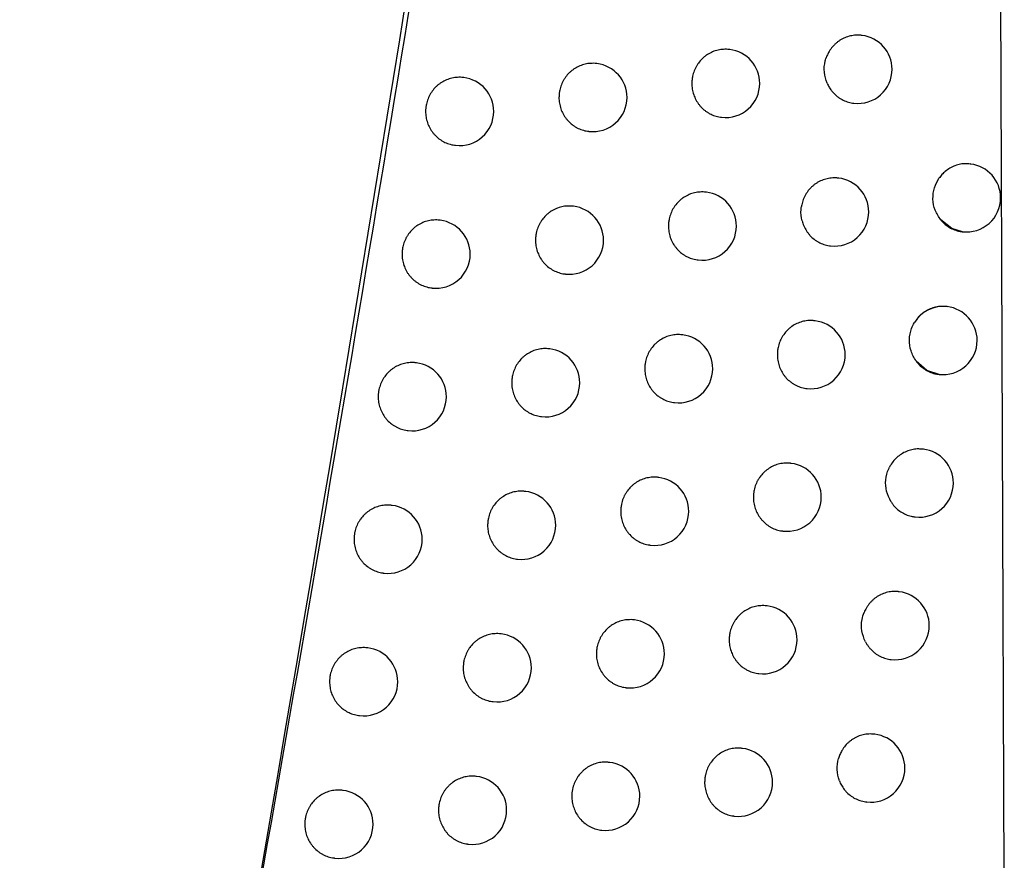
# Model space of a CAD drawing. Header units: millimetres. Extents: x -0.66 to 0.91, y -0.4 to 0.64.
# Tile 37 of 241: x -0.1185 to -0.1041, y 0.0626 to 0.075. Entities that reach past the tile are written whole.
import ezdxf

# ---------------------------------------------------------------- set-up
doc = ezdxf.new("R2010")
doc.units = ezdxf.units.MM
doc.layers.add('FORMAT', color=7, linetype='Continuous')

msp = doc.modelspace()

# ---------------------------------------------------------------- linework, layer by layer
at = {"layer": 'FORMAT', "color": 7, "linetype": 'Continuous', "lineweight": 25}
for p, q in [((-0.104074, 0.062409), (-0.104163, 0.084479)), ((-0.106161, 0.074737), (-0.10617, 0.074738)), ((-0.1081, 0.07453), (-0.108109, 0.074531)), ((-0.110047, 0.074324), (-0.110055, 0.074325)), ((-0.112, 0.074119), (-0.112009, 0.07412)), ((-0.106286, 0.073745), (-0.10628, 0.073744)), ((-0.108226, 0.073538), (-0.108219, 0.073538)), ((-0.110172, 0.073332), (-0.110166, 0.073332)), ((-0.112126, 0.073127), (-0.112119, 0.073127)), ((-0.104568, 0.072853), (-0.104577, 0.072854)), ((-0.106502, 0.072645), (-0.106511, 0.072646)), ((-0.108443, 0.072438), (-0.108451, 0.072439)), ((-0.110391, 0.072233), (-0.110399, 0.072234)), ((-0.112346, 0.072028), (-0.112354, 0.072029)), ((-0.104693, 0.07186), (-0.104687, 0.07186)), ((-0.106627, 0.071653), (-0.106621, 0.071652)), ((-0.108568, 0.071446), (-0.108562, 0.071446)), ((-0.110516, 0.071241), (-0.11051, 0.07124)), ((-0.112471, 0.071036), (-0.112465, 0.071035)), ((-0.104912, 0.070761), (-0.104921, 0.070762)), ((-0.106848, 0.070554), (-0.106856, 0.070555)), ((-0.10879, 0.070347), (-0.108799, 0.070348)), ((-0.110739, 0.070142), (-0.110747, 0.070143)), ((-0.112695, 0.069937), (-0.112703, 0.069938)), ((-0.105037, 0.069769), (-0.105031, 0.069768)), ((-0.106973, 0.069562), (-0.106967, 0.069561)), ((-0.108916, 0.069355), (-0.108909, 0.069354)), ((-0.110865, 0.06915), (-0.110858, 0.069149)), ((-0.112821, 0.068945), (-0.112814, 0.068944)), ((-0.105261, 0.06867), (-0.10527, 0.068671)), ((-0.107198, 0.068463), (-0.107207, 0.068464)), ((-0.109142, 0.068257), (-0.10915, 0.068258)), ((-0.111092, 0.068051), (-0.1111, 0.068052)), ((-0.113049, 0.067847), (-0.113057, 0.067848)), ((-0.105386, 0.067678), (-0.10538, 0.067677)), ((-0.107323, 0.067471), (-0.107317, 0.06747)), ((-0.109267, 0.067265), (-0.109261, 0.067264)), ((-0.111218, 0.067059), (-0.111211, 0.067059)), ((-0.113175, 0.066855), (-0.113168, 0.066854)), ((-0.105615, 0.06658), (-0.105624, 0.066581)), ((-0.107553, 0.066373), (-0.107562, 0.066374)), ((-0.109498, 0.066167), (-0.109506, 0.066168)), ((-0.11145, 0.065962), (-0.111458, 0.065963)), ((-0.113408, 0.065757), (-0.113416, 0.065758)), ((-0.10574, 0.065588), (-0.105734, 0.065587)), ((-0.107678, 0.065381), (-0.107672, 0.065381)), ((-0.109624, 0.065175), (-0.109617, 0.065174)), ((-0.111575, 0.06497), (-0.111569, 0.064969)), ((-0.113534, 0.064765), (-0.113527, 0.064765)), ((-0.105973, 0.064491), (-0.105982, 0.064492)), ((-0.107913, 0.064284), (-0.107921, 0.064285)), ((-0.109859, 0.064078), (-0.109867, 0.064079)), ((-0.111812, 0.063873), (-0.11182, 0.063874)), ((-0.113771, 0.063669), (-0.113779, 0.06367)), ((-0.106098, 0.063499), (-0.106092, 0.063498)), ((-0.108038, 0.063292), (-0.108032, 0.063292)), ((-0.109984, 0.063086), (-0.109978, 0.063086)), ((-0.111937, 0.062881), (-0.111931, 0.06288)), ((-0.113897, 0.062677), (-0.11389, 0.062676))]:
    msp.add_line(p, q, dxfattribs=at)
at = {"layer": 'FORMAT', "color": 7, "linetype": 'Continuous', "lineweight": 25, "flags": 128}
for points in [[(-0.104687, 0.07186), (-0.104845, 0.071907), (-0.105005, 0.072032)], [(-0.105031, 0.069768), (-0.105211, 0.069826), (-0.105368, 0.069964)]]:
    msp.add_lwpolyline(points, dxfattribs=at)
at = {"layer": 'FORMAT', "color": 7, "linetype": 'Continuous', "lineweight": 25}
for centre, radius, start, end in [((-0.10622, 0.074241), 0.0005, 0, 83.1656), ((-0.10816, 0.074034), 0.0005, 0, 83.1656), ((-0.110106, 0.073828), 0.0005, 0, 83.1656), ((-0.10622, 0.074241), 0.0005, 263.1656, 0), ((-0.11206, 0.073623), 0.0005, 0, 83.1656), ((-0.10816, 0.074034), 0.0005, 263.1656, 0), ((-0.110106, 0.073828), 0.0005, 263.1656, 0), ((-0.11206, 0.073623), 0.0005, 263.1656, 0), ((-0.104628, 0.072356), 0.0005, 0, 83.1656), ((-0.106562, 0.072149), 0.0005, 0, 83.1656), ((-0.108502, 0.071942), 0.0005, 0, 83.1656), ((-0.104628, 0.072356), 0.0005, 263.1656, 0), ((-0.11045, 0.071736), 0.0005, 0, 83.1656), ((-0.106562, 0.072149), 0.0005, 263.1656, 0), ((-0.112405, 0.071531), 0.0005, 0, 83.1656), ((-0.108502, 0.071942), 0.0005, 263.1656, 0), ((-0.11045, 0.071736), 0.0005, 263.1656, 0), ((-0.112405, 0.071531), 0.0005, 263.1656, 0), ((-0.10497, 0.07027), 0.000494, 83.2948, 148.744), ((-0.104972, 0.070265), 0.0005, 0, 83.1656), ((-0.106907, 0.070057), 0.0005, 0, 83.1656), ((-0.10885, 0.069851), 0.0005, 0, 83.1656), ((-0.104972, 0.070265), 0.0005, 263.1656, 0), ((-0.110799, 0.069645), 0.0005, 0, 83.1656), ((-0.106907, 0.070057), 0.0005, 263.1656, 0), ((-0.112755, 0.06944), 0.0005, 0, 83.1656), ((-0.10885, 0.069851), 0.0005, 263.1656, 0), ((-0.110799, 0.069645), 0.0005, 263.1656, 0), ((-0.112755, 0.06944), 0.0005, 263.1656, 0), ((-0.105321, 0.068174), 0.0005, 0, 83.1656), ((-0.107258, 0.067967), 0.0005, 0, 83.1656), ((-0.109201, 0.06776), 0.0005, 0, 83.1656), ((-0.105321, 0.068174), 0.0005, 263.1656, 0), ((-0.111152, 0.067555), 0.0005, 0, 83.1656), ((-0.107258, 0.067967), 0.0005, 263.1656, 0), ((-0.113109, 0.06735), 0.0005, 0, 83.1656), ((-0.109201, 0.06776), 0.0005, 263.1656, 0), ((-0.111152, 0.067555), 0.0005, 263.1656, 0), ((-0.113109, 0.06735), 0.0005, 263.1656, 0), ((-0.105674, 0.066084), 0.0005, 0, 83.1656), ((-0.107613, 0.065877), 0.0005, 0, 83.1656), ((-0.109558, 0.065671), 0.0005, 0, 83.1656), ((-0.105674, 0.066084), 0.0005, 263.1656, 0), ((-0.111509, 0.065466), 0.0005, 0, 83.1656), ((-0.107613, 0.065877), 0.0005, 263.1656, 0), ((-0.113467, 0.065261), 0.0005, 0, 83.1656), ((-0.109558, 0.065671), 0.0005, 263.1656, 0), ((-0.111509, 0.065466), 0.0005, 263.1656, 0), ((-0.113467, 0.065261), 0.0005, 263.1656, 0), ((-0.106032, 0.063995), 0.0005, 0, 83.1656), ((-0.107972, 0.063788), 0.0005, 0, 83.1656), ((-0.109918, 0.063582), 0.0005, 0, 83.1656), ((-0.106032, 0.063995), 0.0005, 263.1656, 0), ((-0.111871, 0.063377), 0.0005, 0, 83.1656), ((-0.11383, 0.063172), 0.0005, 0, 83.1656), ((-0.107972, 0.063788), 0.0005, 263.1656, 0), ((-0.109918, 0.063582), 0.0005, 263.1656, 0), ((-0.111871, 0.063377), 0.0005, 263.1656, 0), ((-0.11383, 0.063172), 0.0005, 263.1656, 0)]:
    msp.add_arc(centre, radius, start, end, dxfattribs=at)
for points, knots in [([(-0.123089, 0.021373), (-0.12168, 0.027961), (-0.118862, 0.041138), (-0.115148, 0.061018), (-0.111776, 0.080972), (-0.109875, 0.094334), (-0.108924, 0.101017)], [0, 0, 0, 0, 0.249742, 0.499588, 0.749742, 1, 1, 1, 1]), ([(-0.110005, 0.093385), (-0.11188, 0.081283), (-0.11475, 0.062761), (-0.119355, 0.03878), (-0.121925, 0.026883), (-0.123123, 0.021338)], [0, 0, 0, 0, 0.50155, 0.767642, 1, 1, 1, 1]), ([(-0.10617, 0.074738), (-0.106176, 0.074739), (-0.106195, 0.074741), (-0.106229, 0.074742), (-0.10627, 0.07474), (-0.10631, 0.074735), (-0.106351, 0.074725), (-0.106391, 0.074713), (-0.106429, 0.074697), (-0.106466, 0.074677), (-0.106501, 0.074655), (-0.106534, 0.074629), (-0.106576, 0.074592), (-0.106612, 0.074549), (-0.10664, 0.074506), (-0.106661, 0.074469), (-0.106677, 0.074435), (-0.106686, 0.074408), (-0.106689, 0.074399)], [0, 0, 0, 0, 0.027014, 0.090081, 0.151181, 0.212705, 0.275567, 0.338891, 0.399986, 0.461507, 0.524375, 0.587711, 0.648582, 0.772411, 0.835523, 0.876323, 0.958542, 1, 1, 1, 1]), ([(-0.108109, 0.07453), (-0.108115, 0.074531), (-0.108135, 0.074535), (-0.108169, 0.074535), (-0.10821, 0.074533), (-0.108251, 0.074528), (-0.108292, 0.074518), (-0.108331, 0.074506), (-0.108383, 0.074484), (-0.108431, 0.074456), (-0.108475, 0.074423), (-0.108516, 0.074385), (-0.108553, 0.074342), (-0.108584, 0.074295), (-0.108611, 0.074246), (-0.108631, 0.074194), (-0.108646, 0.074136), (-0.108654, 0.074087), (-0.108655, 0.074052), (-0.108656, 0.074034)], [0, 0, 0, 0, 0.023159, 0.074153, 0.123478, 0.173145, 0.223893, 0.275013, 0.324332, 0.424651, 0.475773, 0.52498, 0.625075, 0.676085, 0.725131, 0.824898, 0.87574, 0.937524, 1, 1, 1, 1]), ([(-0.106672, 0.074037), (-0.10669, 0.07409), (-0.106724, 0.074196), (-0.106712, 0.074323), (-0.106692, 0.074388), (-0.106689, 0.074399)], [0, 0, 0, 0, 0.451612, 0.903224, 1, 1, 1, 1]), ([(-0.110055, 0.074324), (-0.110062, 0.074325), (-0.110082, 0.074329), (-0.110117, 0.074329), (-0.110158, 0.074327), (-0.110199, 0.074322), (-0.110239, 0.074312), (-0.110279, 0.0743), (-0.11033, 0.074278), (-0.110379, 0.07425), (-0.110423, 0.074217), (-0.110464, 0.074179), (-0.110501, 0.074137), (-0.110532, 0.07409), (-0.110559, 0.07404), (-0.110579, 0.073988), (-0.110594, 0.07393), (-0.110602, 0.073881), (-0.110603, 0.073846), (-0.110604, 0.073828)], [0, 0, 0, 0, 0.024156, 0.075088, 0.124293, 0.17384, 0.224464, 0.275461, 0.324661, 0.424736, 0.475732, 0.524874, 0.624833, 0.675771, 0.724832, 0.824626, 0.875479, 0.937393, 1, 1, 1, 1]), ([(-0.112009, 0.074119), (-0.112015, 0.07412), (-0.112036, 0.074124), (-0.112071, 0.074124), (-0.112112, 0.074122), (-0.112153, 0.074117), (-0.112194, 0.074107), (-0.112234, 0.074095), (-0.112285, 0.074073), (-0.112333, 0.074045), (-0.112378, 0.074012), (-0.112419, 0.073974), (-0.112456, 0.073932), (-0.112487, 0.073885), (-0.112514, 0.073836), (-0.112535, 0.073783), (-0.11255, 0.073725), (-0.112558, 0.073676), (-0.112559, 0.073641), (-0.112559, 0.073624)], [0, 0, 0, 0, 0.024845, 0.075732, 0.124856, 0.174321, 0.224861, 0.275773, 0.324894, 0.424806, 0.475717, 0.524817, 0.624686, 0.675576, 0.724648, 0.82446, 0.87532, 0.937313, 1, 1, 1, 1]), ([(-0.108656, 0.074034), (-0.108655, 0.07402), (-0.108655, 0.073993), (-0.10865, 0.073951), (-0.108641, 0.07391), (-0.108629, 0.073869), (-0.108609, 0.073817), (-0.108583, 0.073768), (-0.108551, 0.073723), (-0.108515, 0.07368), (-0.108474, 0.073643), (-0.108429, 0.073611), (-0.108381, 0.073583), (-0.108331, 0.073561), (-0.108278, 0.073547), (-0.108247, 0.07354), (-0.108229, 0.073539), (-0.108226, 0.073539)], [0, 0, 0, 0, 0.056807, 0.114008, 0.172455, 0.231331, 0.288138, 0.403678, 0.462548, 0.519424, 0.635098, 0.694032, 0.751078, 0.867097, 0.926206, 0.983442, 1, 1, 1, 1]), ([(-0.106672, 0.074037), (-0.106668, 0.074027), (-0.106655, 0.073999), (-0.106634, 0.073963), (-0.106608, 0.073927), (-0.106574, 0.073888), (-0.106534, 0.07385), (-0.106489, 0.073818), (-0.106442, 0.07379), (-0.106391, 0.073769), (-0.106339, 0.073754), (-0.106308, 0.073747), (-0.10629, 0.073746), (-0.106286, 0.073745)], [0, 0, 0, 0, 0.060022, 0.181199, 0.242424, 0.322248, 0.484586, 0.567287, 0.647515, 0.810669, 0.893786, 0.974449, 1, 1, 1, 1]), ([(-0.110604, 0.073828), (-0.110604, 0.073815), (-0.110603, 0.073787), (-0.110598, 0.073745), (-0.110589, 0.073704), (-0.110577, 0.073663), (-0.110557, 0.073611), (-0.110531, 0.073562), (-0.110498, 0.073517), (-0.110462, 0.073474), (-0.110421, 0.073437), (-0.110376, 0.073405), (-0.110328, 0.073377), (-0.110277, 0.073355), (-0.110224, 0.073341), (-0.110193, 0.073334), (-0.110176, 0.073333), (-0.110172, 0.073333)], [0, 0, 0, 0, 0.0569239, 0.1142433, 0.1728097, 0.2318069, 0.2887308, 0.4045112, 0.4635056, 0.5204605, 0.6363007, 0.6953233, 0.7523613, 0.8683694, 0.9274768, 0.9846141, 1, 1, 1, 1]), ([(-0.112559, 0.073624), (-0.112559, 0.07361), (-0.112558, 0.073582), (-0.112553, 0.07354), (-0.112545, 0.073499), (-0.112533, 0.073458), (-0.112512, 0.073406), (-0.112485, 0.073357), (-0.112453, 0.073311), (-0.112417, 0.073269), (-0.112375, 0.073231), (-0.11233, 0.0732), (-0.112282, 0.073172), (-0.112231, 0.07315), (-0.112177, 0.073136), (-0.112147, 0.073129), (-0.11213, 0.073128), (-0.112126, 0.073128)], [0, 0, 0, 0, 0.057002, 0.114399, 0.173045, 0.232123, 0.289124, 0.405064, 0.464141, 0.52115, 0.637103, 0.696185, 0.75322, 0.869226, 0.928335, 0.985407, 1, 1, 1, 1]), ([(-0.104577, 0.072852), (-0.104597, 0.072854), (-0.104643, 0.07286), (-0.104718, 0.072851), (-0.104797, 0.07283), (-0.104873, 0.072794), (-0.104937, 0.072749), (-0.104991, 0.072698), (-0.105018, 0.072661), (-0.105032, 0.072643)], [0, 0, 0, 0, 0.11215, 0.267777, 0.427914, 0.583547, 0.743736, 0.870637, 1, 1, 1, 1]), ([(-0.106511, 0.072646), (-0.106517, 0.072647), (-0.106537, 0.072649), (-0.10657, 0.07265), (-0.106611, 0.072648), (-0.106652, 0.072642), (-0.106693, 0.072633), (-0.106732, 0.072621), (-0.10677, 0.072605), (-0.106807, 0.072585), (-0.106843, 0.072563), (-0.106876, 0.072537), (-0.106917, 0.0725), (-0.106954, 0.072457), (-0.106984, 0.07241), (-0.107011, 0.072361), (-0.107032, 0.072308), (-0.107044, 0.072259), (-0.107048, 0.072238), (-0.107049, 0.07223)], [0, 0, 0, 0, 0.0245524, 0.0810613, 0.1357881, 0.1908946, 0.2471993, 0.3039185, 0.3586398, 0.4137427, 0.4700515, 0.5267782, 0.5813162, 0.6922611, 0.7488046, 0.8030717, 0.9134648, 0.9697258, 1, 1, 1, 1]), ([(-0.105005, 0.072032), (-0.105036, 0.072079), (-0.105098, 0.072171), (-0.105128, 0.072339), (-0.105109, 0.072504), (-0.105057, 0.072598), (-0.105032, 0.072643)], [0, 0, 0, 0, 0.255118, 0.510234, 0.765381, 1, 1, 1, 1]), ([(-0.108452, 0.072438), (-0.108458, 0.072439), (-0.108478, 0.072443), (-0.108512, 0.072443), (-0.108553, 0.072441), (-0.108594, 0.072436), (-0.108635, 0.072427), (-0.108674, 0.072414), (-0.108725, 0.072392), (-0.108774, 0.072364), (-0.108818, 0.072331), (-0.108859, 0.072293), (-0.108896, 0.07225), (-0.108927, 0.072204), (-0.108954, 0.072154), (-0.108974, 0.072102), (-0.108989, 0.072044), (-0.108997, 0.071995), (-0.108998, 0.07196), (-0.108999, 0.071942)], [0, 0, 0, 0, 0.023377, 0.074359, 0.123658, 0.173299, 0.22402, 0.275115, 0.324408, 0.424674, 0.475769, 0.524962, 0.625028, 0.676022, 0.725071, 0.824843, 0.875688, 0.937498, 1, 1, 1, 1]), ([(-0.110399, 0.072232), (-0.110406, 0.072234), (-0.110426, 0.072237), (-0.110461, 0.072237), (-0.110502, 0.072236), (-0.110543, 0.07223), (-0.110583, 0.072221), (-0.110623, 0.072208), (-0.110674, 0.072187), (-0.110723, 0.072159), (-0.110767, 0.072125), (-0.110809, 0.072087), (-0.110845, 0.072045), (-0.110876, 0.071998), (-0.110903, 0.071949), (-0.110924, 0.071896), (-0.110938, 0.071838), (-0.110946, 0.071789), (-0.110948, 0.071754), (-0.110948, 0.071737)], [0, 0, 0, 0, 0.024301, 0.075223, 0.124412, 0.173942, 0.224549, 0.275528, 0.324712, 0.424753, 0.475731, 0.524865, 0.624805, 0.675732, 0.724796, 0.824593, 0.875448, 0.937377, 1, 1, 1, 1]), ([(-0.10704, 0.072019), (-0.107049, 0.072074), (-0.107061, 0.072145), (-0.107051, 0.072215), (-0.107049, 0.07223)], [0, 0, 0, 0, 0.787014, 1, 1, 1, 1]), ([(-0.112354, 0.072027), (-0.112361, 0.072029), (-0.112381, 0.072032), (-0.112416, 0.072032), (-0.112457, 0.072031), (-0.112498, 0.072025), (-0.112539, 0.072016), (-0.112579, 0.072003), (-0.11263, 0.071982), (-0.112679, 0.071954), (-0.112723, 0.07192), (-0.112765, 0.071883), (-0.112801, 0.07184), (-0.112832, 0.071793), (-0.112859, 0.071744), (-0.11288, 0.071692), (-0.112895, 0.071634), (-0.112903, 0.071585), (-0.112904, 0.07155), (-0.112905, 0.071532)], [0, 0, 0, 0, 0.024929, 0.075811, 0.124925, 0.174381, 0.224911, 0.275814, 0.324926, 0.42482, 0.475721, 0.524816, 0.624676, 0.67556, 0.724632, 0.824446, 0.875307, 0.937307, 1, 1, 1, 1]), ([(-0.108999, 0.071942), (-0.108998, 0.071928), (-0.108998, 0.071901), (-0.108993, 0.071859), (-0.108984, 0.071818), (-0.108972, 0.071777), (-0.108952, 0.071725), (-0.108926, 0.071676), (-0.108893, 0.071631), (-0.108858, 0.071588), (-0.108817, 0.071551), (-0.108772, 0.071519), (-0.108724, 0.071491), (-0.108673, 0.071469), (-0.10862, 0.071455), (-0.108589, 0.071448), (-0.108572, 0.071447), (-0.108568, 0.071447)], [0, 0, 0, 0, 0.056832, 0.114058, 0.17253, 0.231433, 0.288264, 0.403856, 0.462752, 0.519645, 0.635356, 0.694309, 0.751354, 0.867371, 0.926481, 0.983696, 1, 1, 1, 1]), ([(-0.10704, 0.072019), (-0.107036, 0.072007), (-0.107029, 0.071982), (-0.10701, 0.071932), (-0.106983, 0.071883), (-0.106951, 0.071838), (-0.106916, 0.071795), (-0.106875, 0.071758), (-0.10683, 0.071726), (-0.106783, 0.071698), (-0.106733, 0.071676), (-0.10668, 0.071662), (-0.106649, 0.071655), (-0.106631, 0.071654), (-0.106627, 0.071653)], [0, 0, 0, 0, 0.061547, 0.130704, 0.271362, 0.343028, 0.412319, 0.553236, 0.625027, 0.694636, 0.836198, 0.908316, 0.97827, 1, 1, 1, 1]), ([(-0.105005, 0.072032), (-0.104989, 0.072014), (-0.104956, 0.071978), (-0.104895, 0.071931), (-0.104825, 0.071894), (-0.104756, 0.071869), (-0.104711, 0.071864), (-0.104693, 0.071862)], [0, 0, 0, 0, 0.198257, 0.401069, 0.622666, 0.850597, 1, 1, 1, 1]), ([(-0.110948, 0.071737), (-0.110948, 0.071723), (-0.110947, 0.071695), (-0.110942, 0.071654), (-0.110934, 0.071612), (-0.110922, 0.071572), (-0.110901, 0.07152), (-0.110875, 0.07147), (-0.110842, 0.071425), (-0.110806, 0.071382), (-0.110765, 0.071345), (-0.11072, 0.071313), (-0.110672, 0.071285), (-0.110621, 0.071263), (-0.110568, 0.071249), (-0.110537, 0.071242), (-0.11052, 0.071242), (-0.110516, 0.071241)], [0, 0, 0, 0, 0.05694, 0.114276, 0.172858, 0.231872, 0.288812, 0.404625, 0.463637, 0.520603, 0.636467, 0.695502, 0.752539, 0.868547, 0.927655, 0.984779, 1, 1, 1, 1]), ([(-0.112905, 0.071532), (-0.112904, 0.071518), (-0.112904, 0.07149), (-0.112898, 0.071449), (-0.11289, 0.071407), (-0.112878, 0.071367), (-0.112858, 0.071315), (-0.112831, 0.071265), (-0.112798, 0.07122), (-0.112762, 0.071177), (-0.112721, 0.07114), (-0.112675, 0.071108), (-0.112627, 0.07108), (-0.112576, 0.071058), (-0.112522, 0.071044), (-0.112492, 0.071037), (-0.112475, 0.071037), (-0.112471, 0.071036)], [0, 0, 0, 0, 0.05701, 0.114416, 0.173071, 0.232157, 0.289168, 0.405125, 0.464211, 0.521226, 0.637192, 0.696281, 0.753317, 0.869323, 0.928433, 0.985499, 1, 1, 1, 1]), ([(-0.104922, 0.070761), (-0.104941, 0.070763), (-0.104987, 0.070768), (-0.105062, 0.07076), (-0.105142, 0.070739), (-0.105218, 0.070703), (-0.105286, 0.070655), (-0.105346, 0.070596), (-0.105377, 0.07055), (-0.105392, 0.070527)], [0, 0, 0, 0, 0.106963, 0.254517, 0.406348, 0.553903, 0.705774, 0.850811, 1, 1, 1, 1]), ([(-0.106857, 0.070554), (-0.106863, 0.070555), (-0.106882, 0.070558), (-0.106916, 0.070558), (-0.106957, 0.070557), (-0.106998, 0.070551), (-0.107039, 0.070542), (-0.107078, 0.070529), (-0.107129, 0.070508), (-0.107178, 0.07048), (-0.107222, 0.070446), (-0.107263, 0.070408), (-0.1073, 0.070366), (-0.10733, 0.070319), (-0.107357, 0.070269), (-0.107378, 0.070217), (-0.107393, 0.070159), (-0.1074, 0.07011), (-0.107402, 0.070075), (-0.107402, 0.070057)], [0, 0, 0, 0, 0.022426, 0.073466, 0.122879, 0.172635, 0.223472, 0.274684, 0.324092, 0.424594, 0.475811, 0.525068, 0.625268, 0.676334, 0.725368, 0.825116, 0.87595, 0.93763, 1, 1, 1, 1]), ([(-0.105368, 0.069964), (-0.105396, 0.070012), (-0.105453, 0.070108), (-0.105473, 0.070278), (-0.105448, 0.070422), (-0.105407, 0.070499), (-0.105392, 0.070527)], [0, 0, 0, 0, 0.280104, 0.560207, 0.840337, 1, 1, 1, 1]), ([(-0.108799, 0.070347), (-0.108805, 0.070348), (-0.108825, 0.070352), (-0.108859, 0.070352), (-0.108901, 0.07035), (-0.108941, 0.070345), (-0.108982, 0.070335), (-0.109022, 0.070323), (-0.109073, 0.070301), (-0.109121, 0.070273), (-0.109165, 0.070239), (-0.109207, 0.070202), (-0.109243, 0.070159), (-0.109274, 0.070112), (-0.109301, 0.070063), (-0.109322, 0.070011), (-0.109336, 0.069953), (-0.109344, 0.069904), (-0.109346, 0.069869), (-0.109346, 0.069851)], [0, 0, 0, 0, 0.02358, 0.074549, 0.123825, 0.173442, 0.224139, 0.275209, 0.324478, 0.424696, 0.475766, 0.524946, 0.624984, 0.675964, 0.725016, 0.824793, 0.875639, 0.937473, 1, 1, 1, 1]), ([(-0.110748, 0.070141), (-0.110754, 0.070143), (-0.110775, 0.070146), (-0.110809, 0.070146), (-0.11085, 0.070145), (-0.110891, 0.070139), (-0.110932, 0.07013), (-0.110972, 0.070117), (-0.111023, 0.070095), (-0.111071, 0.070068), (-0.111116, 0.070034), (-0.111157, 0.069996), (-0.111194, 0.069954), (-0.111225, 0.069907), (-0.111252, 0.069858), (-0.111272, 0.069805), (-0.111287, 0.069747), (-0.111295, 0.069698), (-0.111296, 0.069663), (-0.111297, 0.069646)], [0, 0, 0, 0, 0.024433, 0.075348, 0.124521, 0.174035, 0.224626, 0.27559, 0.324759, 0.424769, 0.475731, 0.524856, 0.624779, 0.675698, 0.724763, 0.824564, 0.875419, 0.937363, 1, 1, 1, 1]), ([(-0.107402, 0.070057), (-0.107402, 0.070044), (-0.107401, 0.070016), (-0.107396, 0.069975), (-0.107388, 0.069933), (-0.107376, 0.069893), (-0.107356, 0.069841), (-0.10733, 0.069792), (-0.107297, 0.069746), (-0.107262, 0.069704), (-0.107221, 0.069666), (-0.107176, 0.069635), (-0.107129, 0.069607), (-0.107078, 0.069585), (-0.107026, 0.069571), (-0.106995, 0.069563), (-0.106977, 0.069563), (-0.106973, 0.069563)], [0, 0, 0, 0, 0.056718, 0.11383, 0.172186, 0.230971, 0.287688, 0.403046, 0.461822, 0.518638, 0.634188, 0.693057, 0.75011, 0.86614, 0.925252, 0.982562, 1, 1, 1, 1]), ([(-0.112703, 0.069937), (-0.11271, 0.069938), (-0.112731, 0.069942), (-0.112766, 0.069942), (-0.112807, 0.06994), (-0.112848, 0.069934), (-0.112889, 0.069925), (-0.112929, 0.069912), (-0.11298, 0.069891), (-0.113028, 0.069863), (-0.113073, 0.069829), (-0.113114, 0.069792), (-0.113151, 0.069749), (-0.113182, 0.069702), (-0.113209, 0.069653), (-0.11323, 0.069601), (-0.113245, 0.069543), (-0.113253, 0.069494), (-0.113254, 0.069459), (-0.113254, 0.069441)], [0, 0, 0, 0, 0.025004, 0.075881, 0.124988, 0.174435, 0.224957, 0.275851, 0.324955, 0.424833, 0.475726, 0.524817, 0.624667, 0.675547, 0.72462, 0.824435, 0.875296, 0.937302, 1, 1, 1, 1]), ([(-0.105368, 0.069964), (-0.105365, 0.069961), (-0.105347, 0.069935), (-0.105307, 0.069892), (-0.105242, 0.069841), (-0.105169, 0.069802), (-0.1051, 0.069778), (-0.105055, 0.069772), (-0.105037, 0.06977)], [0, 0, 0, 0, 0.031179, 0.235374, 0.445418, 0.650929, 0.862321, 1, 1, 1, 1]), ([(-0.109346, 0.069851), (-0.109346, 0.069837), (-0.109345, 0.06981), (-0.10934, 0.069768), (-0.109332, 0.069727), (-0.10932, 0.069686), (-0.1093, 0.069634), (-0.109273, 0.069585), (-0.109241, 0.06954), (-0.109205, 0.069497), (-0.109164, 0.06946), (-0.109119, 0.069428), (-0.109071, 0.0694), (-0.10902, 0.069378), (-0.108967, 0.069364), (-0.108937, 0.069357), (-0.108919, 0.069356), (-0.108915, 0.069356)], [0, 0, 0, 0, 0.056855, 0.114105, 0.172601, 0.231527, 0.288382, 0.40402, 0.462942, 0.519851, 0.635594, 0.694565, 0.751609, 0.867626, 0.926735, 0.983931, 1, 1, 1, 1]), ([(-0.111297, 0.069646), (-0.111297, 0.069632), (-0.111296, 0.069604), (-0.111291, 0.069563), (-0.111282, 0.069521), (-0.11127, 0.069481), (-0.11125, 0.069428), (-0.111223, 0.069379), (-0.111191, 0.069334), (-0.111155, 0.069291), (-0.111114, 0.069254), (-0.111068, 0.069222), (-0.11102, 0.069194), (-0.110969, 0.069172), (-0.110916, 0.069158), (-0.110885, 0.069151), (-0.110868, 0.069151), (-0.110865, 0.06915)], [0, 0, 0, 0, 0.0569547, 0.1143049, 0.1729027, 0.2319315, 0.2888862, 0.4047296, 0.4637564, 0.5207328, 0.636618, 0.6956644, 0.7527017, 0.8687096, 0.927818, 0.9849302, 1, 1, 1, 1]), ([(-0.113254, 0.069441), (-0.113254, 0.069427), (-0.113254, 0.0694), (-0.113248, 0.069358), (-0.11324, 0.069316), (-0.113228, 0.069276), (-0.113207, 0.069224), (-0.113181, 0.069174), (-0.113148, 0.069129), (-0.113112, 0.069087), (-0.11307, 0.069049), (-0.113025, 0.069017), (-0.112977, 0.068989), (-0.112925, 0.068968), (-0.112872, 0.068953), (-0.112841, 0.068946), (-0.112824, 0.068946), (-0.112821, 0.068946)], [0, 0, 0, 0, 0.057018, 0.114431, 0.173094, 0.232187, 0.289205, 0.405178, 0.464272, 0.521292, 0.63727, 0.696366, 0.753402, 0.86941, 0.92852, 0.98558, 1, 1, 1, 1]), ([(-0.10527, 0.06867), (-0.10529, 0.068672), (-0.105337, 0.068677), (-0.105411, 0.068669), (-0.105491, 0.068648), (-0.105567, 0.068612), (-0.105635, 0.068564), (-0.105695, 0.068505), (-0.105735, 0.06845), (-0.105753, 0.068416), (-0.105758, 0.068406)], [0, 0, 0, 0, 0.10135, 0.24039, 0.383461, 0.522498, 0.6656, 0.804052, 0.94657, 1, 1, 1, 1]), ([(-0.107207, 0.068463), (-0.107213, 0.068464), (-0.107233, 0.068468), (-0.107267, 0.068468), (-0.107308, 0.068466), (-0.107349, 0.06846), (-0.107389, 0.068451), (-0.107429, 0.068439), (-0.10748, 0.068417), (-0.107528, 0.068389), (-0.107573, 0.068355), (-0.107614, 0.068318), (-0.10765, 0.068275), (-0.107681, 0.068228), (-0.107708, 0.068179), (-0.107729, 0.068126), (-0.107743, 0.068068), (-0.107751, 0.068019), (-0.107752, 0.067984), (-0.107753, 0.067967)], [0, 0, 0, 0, 0.022693, 0.073717, 0.123099, 0.172824, 0.223629, 0.274809, 0.324185, 0.424623, 0.475807, 0.525046, 0.625209, 0.676255, 0.725293, 0.825046, 0.875883, 0.937596, 1, 1, 1, 1]), ([(-0.105736, 0.067902), (-0.105761, 0.067951), (-0.105811, 0.068051), (-0.10582, 0.068222), (-0.10579, 0.068341), (-0.105762, 0.068398), (-0.105758, 0.068406)], [0, 0, 0, 0, 0.316808, 0.633614, 0.950444, 1, 1, 1, 1]), ([(-0.10915, 0.068257), (-0.109157, 0.068258), (-0.109177, 0.068262), (-0.109211, 0.068262), (-0.109252, 0.06826), (-0.109293, 0.068254), (-0.109334, 0.068245), (-0.109374, 0.068232), (-0.109425, 0.068211), (-0.109473, 0.068183), (-0.109517, 0.068149), (-0.109559, 0.068112), (-0.109595, 0.068069), (-0.109626, 0.068022), (-0.109653, 0.067973), (-0.109674, 0.06792), (-0.109688, 0.067862), (-0.109696, 0.067813), (-0.109698, 0.067778), (-0.109698, 0.067761)], [0, 0, 0, 0, 0.023768, 0.074726, 0.123979, 0.173574, 0.224248, 0.275295, 0.324543, 0.424716, 0.475762, 0.52493, 0.624944, 0.67591, 0.724964, 0.824746, 0.875594, 0.937451, 1, 1, 1, 1]), ([(-0.111101, 0.068051), (-0.111107, 0.068052), (-0.111128, 0.068056), (-0.111162, 0.068056), (-0.111203, 0.068054), (-0.111244, 0.068049), (-0.111285, 0.068039), (-0.111325, 0.068027), (-0.111376, 0.068005), (-0.111425, 0.067977), (-0.111469, 0.067944), (-0.11151, 0.067906), (-0.111547, 0.067864), (-0.111578, 0.067817), (-0.111605, 0.067768), (-0.111626, 0.067715), (-0.11164, 0.067657), (-0.111648, 0.067608), (-0.11165, 0.067573), (-0.11165, 0.067555)], [0, 0, 0, 0, 0.0245547, 0.0754616, 0.1246205, 0.1741207, 0.2246975, 0.2756463, 0.3248014, 0.4247836, 0.475731, 0.524849, 0.6247567, 0.6756667, 0.7247336, 0.8245372, 0.8753939, 0.9373505, 1, 1, 1, 1]), ([(-0.107753, 0.067967), (-0.107753, 0.067953), (-0.107752, 0.067925), (-0.107747, 0.067884), (-0.107738, 0.067843), (-0.107727, 0.067802), (-0.107706, 0.06775), (-0.10768, 0.067701), (-0.107648, 0.067656), (-0.107612, 0.067613), (-0.107572, 0.067576), (-0.107527, 0.067544), (-0.107479, 0.067516), (-0.107429, 0.067494), (-0.107376, 0.06748), (-0.107345, 0.067473), (-0.107327, 0.067472), (-0.107323, 0.067472)], [0, 0, 0, 0, 0.056749, 0.113892, 0.172279, 0.231096, 0.287845, 0.403265, 0.462074, 0.518912, 0.634506, 0.693398, 0.75045, 0.866478, 0.92559, 0.982876, 1, 1, 1, 1]), ([(-0.105736, 0.067902), (-0.105728, 0.067889), (-0.105704, 0.067853), (-0.105656, 0.067801), (-0.105591, 0.06775), (-0.105518, 0.067711), (-0.105449, 0.067687), (-0.105404, 0.067682), (-0.105386, 0.06768)], [0, 0, 0, 0, 0.1079461, 0.2961759, 0.4898029, 0.6791453, 0.8739113, 1, 1, 1, 1]), ([(-0.113057, 0.067846), (-0.113064, 0.067848), (-0.113085, 0.067851), (-0.11312, 0.067851), (-0.113161, 0.06785), (-0.113202, 0.067844), (-0.113243, 0.067835), (-0.113283, 0.067822), (-0.113334, 0.067801), (-0.113383, 0.067773), (-0.113427, 0.067739), (-0.113469, 0.067702), (-0.113505, 0.067659), (-0.113536, 0.067612), (-0.113563, 0.067563), (-0.113584, 0.067511), (-0.113599, 0.067453), (-0.113607, 0.067404), (-0.113608, 0.067369), (-0.113609, 0.067351)], [0, 0, 0, 0, 0.02507, 0.075944, 0.125043, 0.174483, 0.224998, 0.275884, 0.324982, 0.424846, 0.475731, 0.524818, 0.624661, 0.675537, 0.724611, 0.824427, 0.875288, 0.937298, 1, 1, 1, 1]), ([(-0.109698, 0.067761), (-0.109698, 0.067747), (-0.109697, 0.067719), (-0.109692, 0.067678), (-0.109684, 0.067636), (-0.109672, 0.067596), (-0.109651, 0.067544), (-0.109625, 0.067494), (-0.109593, 0.067449), (-0.109557, 0.067407), (-0.109516, 0.067369), (-0.109471, 0.067337), (-0.109423, 0.06731), (-0.109372, 0.067288), (-0.109319, 0.067274), (-0.109288, 0.067267), (-0.109271, 0.067266), (-0.109267, 0.067266)], [0, 0, 0, 0, 0.056876, 0.114148, 0.172666, 0.231614, 0.28849, 0.404173, 0.463117, 0.52004, 0.635815, 0.694802, 0.751845, 0.867861, 0.926971, 0.984149, 1, 1, 1, 1]), ([(-0.11165, 0.067555), (-0.11165, 0.067542), (-0.111649, 0.067514), (-0.111644, 0.067472), (-0.111636, 0.067431), (-0.111624, 0.06739), (-0.111603, 0.067338), (-0.111577, 0.067289), (-0.111544, 0.067244), (-0.111508, 0.067201), (-0.111467, 0.067164), (-0.111421, 0.067132), (-0.111373, 0.067104), (-0.111322, 0.067082), (-0.111269, 0.067068), (-0.111238, 0.067061), (-0.111221, 0.06706), (-0.111218, 0.06706)], [0, 0, 0, 0, 0.056968, 0.114332, 0.172943, 0.231985, 0.288953, 0.404824, 0.463865, 0.520851, 0.636756, 0.695812, 0.752849, 0.868857, 0.927966, 0.985068, 1, 1, 1, 1]), ([(-0.113609, 0.067351), (-0.113608, 0.067337), (-0.113608, 0.067309), (-0.113603, 0.067268), (-0.113594, 0.067226), (-0.113582, 0.067186), (-0.113562, 0.067134), (-0.113535, 0.067084), (-0.113502, 0.067039), (-0.113466, 0.066996), (-0.113424, 0.066959), (-0.113379, 0.066927), (-0.113331, 0.066899), (-0.113279, 0.066877), (-0.113226, 0.066863), (-0.113195, 0.066856), (-0.113178, 0.066856), (-0.113175, 0.066855)], [0, 0, 0, 0, 0.057024, 0.114444, 0.173113, 0.232214, 0.289238, 0.405224, 0.464324, 0.52135, 0.637338, 0.696439, 0.753476, 0.869485, 0.928597, 0.985652, 1, 1, 1, 1]), ([(-0.105624, 0.066581), (-0.105629, 0.066582), (-0.105649, 0.066584), (-0.105683, 0.066585), (-0.105724, 0.066583), (-0.105764, 0.066578), (-0.105805, 0.066569), (-0.105845, 0.066556), (-0.105883, 0.06654), (-0.105919, 0.066521), (-0.105955, 0.066498), (-0.105988, 0.066473), (-0.106019, 0.066444), (-0.106047, 0.066414), (-0.106073, 0.06638), (-0.106103, 0.066336), (-0.106119, 0.0663), (-0.10613, 0.066278)], [0, 0, 0, 0, 0.028357, 0.095135, 0.159848, 0.225011, 0.291589, 0.358658, 0.423368, 0.488529, 0.555117, 0.6222, 0.686659, 0.751569, 0.817907, 0.88474, 1, 1, 1, 1]), ([(-0.107562, 0.066373), (-0.107568, 0.066374), (-0.107588, 0.066378), (-0.107622, 0.066378), (-0.107663, 0.066376), (-0.107704, 0.066371), (-0.107744, 0.066361), (-0.107784, 0.066349), (-0.107835, 0.066327), (-0.107883, 0.066299), (-0.107928, 0.066266), (-0.107969, 0.066228), (-0.108006, 0.066185), (-0.108036, 0.066138), (-0.108063, 0.066089), (-0.108084, 0.066037), (-0.108098, 0.065979), (-0.108106, 0.06593), (-0.108107, 0.065895), (-0.108108, 0.065877)], [0, 0, 0, 0, 0.022942, 0.073951, 0.123304, 0.172999, 0.223776, 0.274925, 0.324272, 0.42465, 0.475802, 0.525025, 0.625154, 0.676182, 0.725223, 0.824982, 0.875821, 0.937565, 1, 1, 1, 1]), ([(-0.106111, 0.065848), (-0.106132, 0.0659), (-0.106173, 0.066003), (-0.106171, 0.066156), (-0.106141, 0.066243), (-0.10613, 0.066278)], [0, 0, 0, 0, 0.377046, 0.754091, 1, 1, 1, 1]), ([(-0.109507, 0.066167), (-0.109513, 0.066168), (-0.109533, 0.066172), (-0.109568, 0.066172), (-0.109609, 0.06617), (-0.10965, 0.066164), (-0.10969, 0.066155), (-0.10973, 0.066142), (-0.109781, 0.066121), (-0.10983, 0.066093), (-0.109874, 0.066059), (-0.109915, 0.066022), (-0.109952, 0.065979), (-0.109983, 0.065932), (-0.110009, 0.065883), (-0.11003, 0.065831), (-0.110045, 0.065773), (-0.110053, 0.065724), (-0.110054, 0.065689), (-0.110055, 0.065671)], [0, 0, 0, 0, 0.023942, 0.074889, 0.124122, 0.173696, 0.224349, 0.275375, 0.324603, 0.424734, 0.475759, 0.524916, 0.624906, 0.675861, 0.724917, 0.824703, 0.875553, 0.93743, 1, 1, 1, 1]), ([(-0.111458, 0.065962), (-0.111465, 0.065963), (-0.111485, 0.065967), (-0.11152, 0.065967), (-0.111561, 0.065965), (-0.111602, 0.065959), (-0.111643, 0.06595), (-0.111682, 0.065937), (-0.111734, 0.065916), (-0.111782, 0.065888), (-0.111827, 0.065854), (-0.111868, 0.065817), (-0.111905, 0.065774), (-0.111936, 0.065727), (-0.111962, 0.065678), (-0.111983, 0.065626), (-0.111998, 0.065568), (-0.112006, 0.065519), (-0.112007, 0.065484), (-0.112008, 0.065466)], [0, 0, 0, 0, 0.0246653, 0.0755652, 0.1247113, 0.1741987, 0.2247623, 0.275698, 0.3248407, 0.4247975, 0.4757317, 0.524843, 0.6247367, 0.6756392, 0.7247076, 0.8245139, 0.8753716, 0.9373393, 1, 1, 1, 1]), ([(-0.108108, 0.065877), (-0.108108, 0.065863), (-0.108107, 0.065836), (-0.108102, 0.065794), (-0.108094, 0.065753), (-0.108082, 0.065712), (-0.108062, 0.06566), (-0.108035, 0.065611), (-0.108003, 0.065566), (-0.107967, 0.065524), (-0.107927, 0.065486), (-0.107882, 0.065454), (-0.107834, 0.065426), (-0.107783, 0.065404), (-0.107731, 0.06539), (-0.1077, 0.065383), (-0.107682, 0.065382), (-0.107678, 0.065382)], [0, 0, 0, 0, 0.0567774, 0.1139495, 0.1723662, 0.2312129, 0.2879901, 0.4034699, 0.462309, 0.5191666, 0.6348024, 0.6937163, 0.7507668, 0.8667936, 0.9259059, 0.9831675, 1, 1, 1, 1]), ([(-0.106111, 0.065848), (-0.106104, 0.065835), (-0.106089, 0.065809), (-0.106064, 0.065774), (-0.106028, 0.065731), (-0.105988, 0.065693), (-0.105943, 0.065661), (-0.105908, 0.065641), (-0.105871, 0.065623), (-0.105833, 0.065608), (-0.105793, 0.065597), (-0.105762, 0.065591), (-0.105744, 0.065589), (-0.10574, 0.065589)], [0, 0, 0, 0, 0.0929709, 0.1867033, 0.2723247, 0.4464499, 0.5351555, 0.62124, 0.7079171, 0.7964579, 0.8856405, 0.9722203, 1, 1, 1, 1]), ([(-0.113416, 0.065757), (-0.113423, 0.065758), (-0.113443, 0.065762), (-0.113478, 0.065762), (-0.113534, 0.06576), (-0.113588, 0.065749), (-0.113641, 0.065733), (-0.113693, 0.065711), (-0.113741, 0.065683), (-0.113786, 0.06565), (-0.113827, 0.065612), (-0.113864, 0.06557), (-0.113895, 0.065523), (-0.113922, 0.065474), (-0.113943, 0.065421), (-0.113958, 0.065363), (-0.113966, 0.065314), (-0.113967, 0.065279), (-0.113968, 0.065262)], [0, 0, 0, 0, 0.025131, 0.076006, 0.125103, 0.224966, 0.27585, 0.324946, 0.424807, 0.475691, 0.524779, 0.624624, 0.6755, 0.724579, 0.824405, 0.875271, 0.937289, 1, 1, 1, 1]), ([(-0.110055, 0.065671), (-0.110054, 0.065657), (-0.110054, 0.06563), (-0.110049, 0.065588), (-0.11004, 0.065547), (-0.110028, 0.065506), (-0.110008, 0.065454), (-0.109981, 0.065405), (-0.109949, 0.065359), (-0.109913, 0.065317), (-0.109872, 0.06528), (-0.109827, 0.065248), (-0.109779, 0.06522), (-0.109728, 0.065198), (-0.109675, 0.065184), (-0.109644, 0.065177), (-0.109627, 0.065176), (-0.109624, 0.065176)], [0, 0, 0, 0, 0.056896, 0.114187, 0.172725, 0.231694, 0.28859, 0.404313, 0.463278, 0.520215, 0.636018, 0.695021, 0.752063, 0.868078, 0.927188, 0.98435, 1, 1, 1, 1]), ([(-0.112008, 0.065466), (-0.112008, 0.065452), (-0.112007, 0.065425), (-0.112002, 0.065383), (-0.111993, 0.065341), (-0.111981, 0.065301), (-0.111961, 0.065249), (-0.111934, 0.065199), (-0.111902, 0.065154), (-0.111866, 0.065112), (-0.111824, 0.065074), (-0.111779, 0.065042), (-0.111731, 0.065014), (-0.11168, 0.064993), (-0.111626, 0.064979), (-0.111596, 0.064972), (-0.111579, 0.064971), (-0.111575, 0.064971)], [0, 0, 0, 0, 0.05698, 0.114356, 0.172979, 0.232034, 0.289014, 0.40491, 0.463963, 0.520957, 0.63688, 0.695946, 0.752983, 0.868991, 0.928101, 0.985193, 1, 1, 1, 1]), ([(-0.113968, 0.065262), (-0.113967, 0.065248), (-0.113967, 0.06522), (-0.113961, 0.065179), (-0.113953, 0.065137), (-0.113941, 0.065096), (-0.11392, 0.065044), (-0.113894, 0.064995), (-0.113861, 0.064949), (-0.113825, 0.064907), (-0.113783, 0.064869), (-0.113737, 0.064838), (-0.113689, 0.06481), (-0.113638, 0.064788), (-0.113584, 0.064774), (-0.113554, 0.064767), (-0.113537, 0.064766), (-0.113533, 0.064766)], [0, 0, 0, 0, 0.0570298, 0.1144555, 0.17313, 0.2322361, 0.2892659, 0.4052631, 0.4643692, 0.5213993, 0.6373966, 0.6965026, 0.7535396, 0.8695508, 0.9286635, 0.9857146, 1, 1, 1, 1]), ([(-0.105982, 0.064492), (-0.105988, 0.064493), (-0.106007, 0.064495), (-0.106041, 0.064496), (-0.106082, 0.064494), (-0.106123, 0.064489), (-0.106163, 0.064479), (-0.106203, 0.064467), (-0.106241, 0.064451), (-0.106278, 0.064431), (-0.106313, 0.064409), (-0.106346, 0.064383), (-0.106388, 0.064346), (-0.106424, 0.064303), (-0.106453, 0.064258), (-0.106476, 0.064217), (-0.106494, 0.064177), (-0.106503, 0.064146), (-0.106506, 0.064136)], [0, 0, 0, 0, 0.026468, 0.087884, 0.147378, 0.207285, 0.268494, 0.330154, 0.389643, 0.449548, 0.510763, 0.572434, 0.631712, 0.752301, 0.81376, 0.859831, 0.95292, 1, 1, 1, 1]), ([(-0.107921, 0.064284), (-0.107927, 0.064285), (-0.107947, 0.064289), (-0.107982, 0.064289), (-0.108023, 0.064287), (-0.108063, 0.064282), (-0.108104, 0.064272), (-0.108144, 0.06426), (-0.108195, 0.064238), (-0.108243, 0.06421), (-0.108287, 0.064177), (-0.108329, 0.064139), (-0.108365, 0.064096), (-0.108396, 0.064049), (-0.108423, 0.064), (-0.108443, 0.063948), (-0.108458, 0.06389), (-0.108466, 0.063841), (-0.108467, 0.063806), (-0.108468, 0.063788)], [0, 0, 0, 0, 0.023174, 0.074169, 0.123495, 0.173163, 0.223911, 0.275033, 0.324353, 0.424674, 0.475798, 0.525005, 0.625102, 0.676113, 0.725158, 0.824922, 0.875764, 0.937536, 1, 1, 1, 1]), ([(-0.106492, 0.06381), (-0.106508, 0.063864), (-0.106539, 0.063971), (-0.106517, 0.064081), (-0.106506, 0.064136)], [0, 0, 0, 0, 0.505364, 1, 1, 1, 1]), ([(-0.109867, 0.064078), (-0.109874, 0.064079), (-0.109894, 0.064083), (-0.109928, 0.064083), (-0.10997, 0.064081), (-0.11001, 0.064076), (-0.110051, 0.064066), (-0.110091, 0.064054), (-0.110142, 0.064032), (-0.11019, 0.064004), (-0.110235, 0.063971), (-0.110276, 0.063933), (-0.110313, 0.06389), (-0.110344, 0.063844), (-0.11037, 0.063794), (-0.110391, 0.063742), (-0.110406, 0.063684), (-0.110414, 0.063635), (-0.110415, 0.0636), (-0.110416, 0.063582)], [0, 0, 0, 0, 0.024102, 0.075039, 0.1242532, 0.1738091, 0.2244427, 0.275449, 0.324658, 0.4247515, 0.4757566, 0.5249036, 0.6248724, 0.6758151, 0.7248743, 0.8246644, 0.8755155, 0.9374116, 1, 1, 1, 1]), ([(-0.11182, 0.063873), (-0.111827, 0.063874), (-0.111847, 0.063878), (-0.111882, 0.063878), (-0.111923, 0.063876), (-0.111964, 0.06387), (-0.112005, 0.063861), (-0.112045, 0.063848), (-0.112096, 0.063827), (-0.112144, 0.063799), (-0.112189, 0.063765), (-0.11223, 0.063728), (-0.112267, 0.063685), (-0.112298, 0.063639), (-0.112325, 0.063589), (-0.112345, 0.063537), (-0.11236, 0.063479), (-0.112368, 0.06343), (-0.112369, 0.063395), (-0.11237, 0.063377)], [0, 0, 0, 0, 0.024766, 0.075659, 0.124794, 0.17427, 0.224821, 0.275745, 0.324877, 0.424811, 0.475733, 0.524838, 0.624719, 0.675615, 0.724685, 0.824493, 0.875352, 0.93733, 1, 1, 1, 1]), ([(-0.113779, 0.063668), (-0.113786, 0.06367), (-0.113806, 0.063674), (-0.113841, 0.063674), (-0.113897, 0.063671), (-0.113952, 0.063661), (-0.114004, 0.063644), (-0.114056, 0.063623), (-0.114104, 0.063595), (-0.114149, 0.063561), (-0.11419, 0.063524), (-0.114227, 0.063481), (-0.114258, 0.063434), (-0.114285, 0.063385), (-0.114306, 0.063333), (-0.114321, 0.063275), (-0.114329, 0.063226), (-0.11433, 0.063191), (-0.114331, 0.063173)], [0, 0, 0, 0, 0.025182, 0.076054, 0.125146, 0.224998, 0.275877, 0.324968, 0.424819, 0.475698, 0.524783, 0.624623, 0.675496, 0.724575, 0.824401, 0.875267, 0.937287, 1, 1, 1, 1]), ([(-0.108468, 0.063788), (-0.108468, 0.063774), (-0.108467, 0.063747), (-0.108462, 0.063705), (-0.108453, 0.063664), (-0.108441, 0.063623), (-0.108421, 0.063571), (-0.108395, 0.063522), (-0.108363, 0.063477), (-0.108327, 0.063434), (-0.108286, 0.063397), (-0.108241, 0.063365), (-0.108194, 0.063337), (-0.108143, 0.063315), (-0.10809, 0.063301), (-0.108059, 0.063294), (-0.108042, 0.063293), (-0.108038, 0.063293)], [0, 0, 0, 0, 0.056804, 0.114003, 0.172447, 0.231322, 0.288126, 0.40366, 0.462528, 0.519404, 0.635078, 0.694012, 0.751062, 0.867087, 0.926199, 0.983439, 1, 1, 1, 1]), ([(-0.106492, 0.06381), (-0.106488, 0.063799), (-0.106474, 0.063765), (-0.10645, 0.063723), (-0.106421, 0.063682), (-0.106387, 0.063642), (-0.106346, 0.063604), (-0.106301, 0.063572), (-0.106254, 0.063544), (-0.106203, 0.063523), (-0.106151, 0.063508), (-0.10612, 0.063501), (-0.106102, 0.0635), (-0.106098, 0.063499)], [0, 0, 0, 0, 0.06713, 0.20312, 0.272095, 0.348817, 0.504848, 0.584337, 0.661439, 0.818237, 0.898116, 0.975623, 1, 1, 1, 1]), ([(-0.110416, 0.063582), (-0.110415, 0.063569), (-0.110415, 0.063541), (-0.11041, 0.063499), (-0.110401, 0.063458), (-0.110389, 0.063417), (-0.110369, 0.063365), (-0.110342, 0.063316), (-0.11031, 0.063271), (-0.110274, 0.063228), (-0.110233, 0.063191), (-0.110188, 0.063159), (-0.11014, 0.063131), (-0.110089, 0.063109), (-0.110036, 0.063095), (-0.110005, 0.063088), (-0.109988, 0.063087), (-0.109984, 0.063087)], [0, 0, 0, 0, 0.056914, 0.114224, 0.17278, 0.231768, 0.288682, 0.404443, 0.463427, 0.520376, 0.636206, 0.695222, 0.752264, 0.868278, 0.927388, 0.984535, 1, 1, 1, 1]), ([(-0.11237, 0.063377), (-0.11237, 0.063364), (-0.112369, 0.063336), (-0.112364, 0.063294), (-0.112355, 0.063253), (-0.112343, 0.063212), (-0.112323, 0.06316), (-0.112296, 0.063111), (-0.112264, 0.063065), (-0.112228, 0.063023), (-0.112186, 0.062985), (-0.112141, 0.062954), (-0.112093, 0.062926), (-0.112042, 0.062904), (-0.111988, 0.06289), (-0.111958, 0.062883), (-0.111941, 0.062882), (-0.111937, 0.062882)], [0, 0, 0, 0, 0.0569908, 0.1143774, 0.1730121, 0.2320781, 0.2890689, 0.4049863, 0.4640514, 0.5210533, 0.6369919, 0.6960667, 0.7531036, 0.8691124, 0.9282224, 0.9853053, 1, 1, 1, 1]), ([(-0.114331, 0.063173), (-0.11433, 0.063159), (-0.11433, 0.063132), (-0.114325, 0.06309), (-0.114316, 0.063048), (-0.114304, 0.063008), (-0.114284, 0.062956), (-0.114257, 0.062906), (-0.114224, 0.062861), (-0.114188, 0.062818), (-0.114146, 0.062781), (-0.114101, 0.062749), (-0.114052, 0.062721), (-0.114001, 0.062699), (-0.113947, 0.062685), (-0.113917, 0.062678), (-0.1139, 0.062678), (-0.113896, 0.062678)], [0, 0, 0, 0, 0.057034, 0.114465, 0.173144, 0.232255, 0.289289, 0.405296, 0.464407, 0.521441, 0.637446, 0.696556, 0.753594, 0.869607, 0.928721, 0.985768, 1, 1, 1, 1])]:
    msp.add_open_spline(points, degree=3, knots=knots, dxfattribs=at)

doc.saveas('drawing.dxf')
